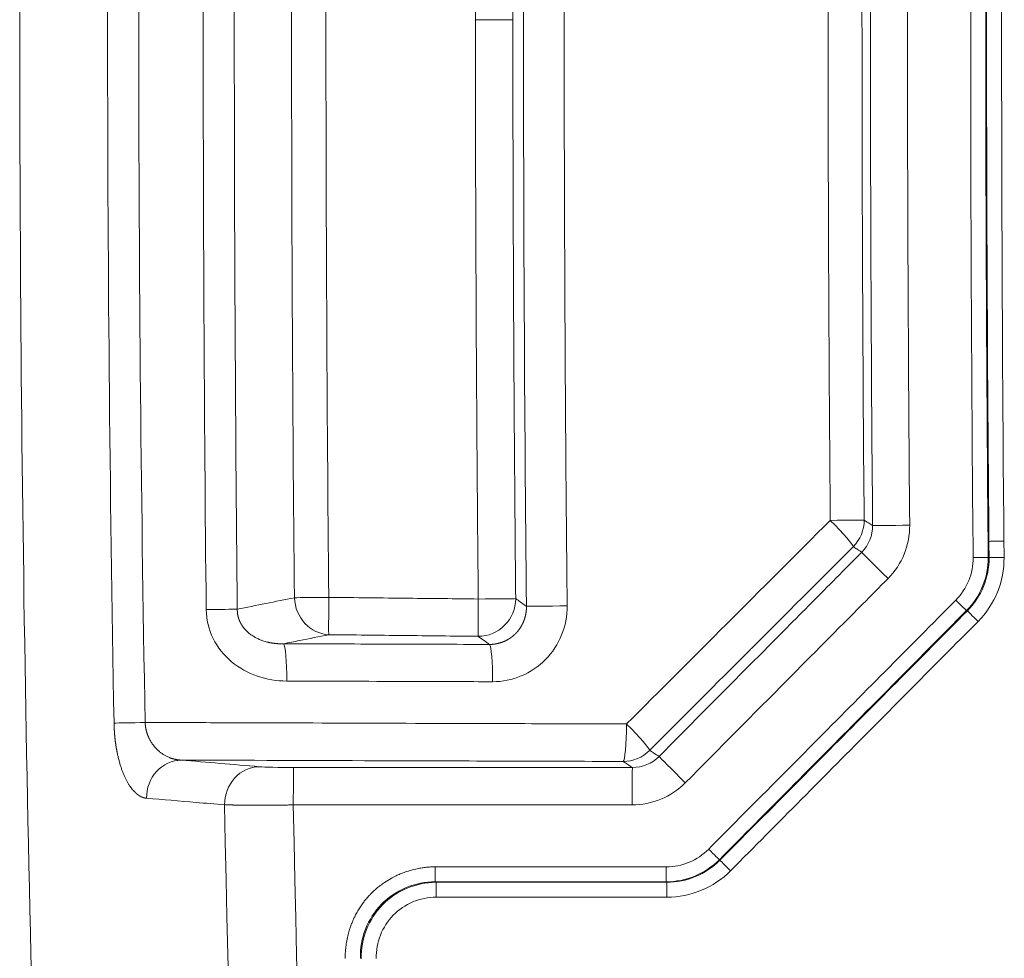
# Model space of a CAD drawing. Header units: millimetres. Extents: x -620 to 6530, y -1325 to 1325.
# Tile 102 of 180: x -548 to -417, y -125 to 0. Entities that reach past the tile are written whole.
import ezdxf

# ---------------------------------------------------------------- set-up
doc = ezdxf.new("R2010")
doc.units = ezdxf.units.MM
doc.layers.add('Plan', color=7, linetype='Continuous', true_color=0xffffff)

msp = doc.modelspace()

# ---------------------------------------------------------------- linework, layer by layer
at = {"layer": 'Plan', "color": 155, "linetype": 'Continuous', "lineweight": 18}
msp.add_line((-487.4, 0), (-482.4, 0), dxfattribs=at)
at = {"layer": 'Plan', "color": 155, "linetype": 'Continuous', "lineweight": 13}
for p, q in [((-511.67, -99.83), (-466.44, -99.83)), ((-466.48, -104.83), (-511.71, -104.83)), ((-492.78, -113.1), (-461.93, -113.1)), ((-461.92, -115.09), (-492.77, -115.09)), ((-492.66, -115.16), (-461.85, -115.16)), ((-461.84, -117.15), (-492.65, -117.15))]:
    msp.add_line(p, q, dxfattribs=at)
for centre, major_axis, ratio, start_param, end_param in [((-440.5, -66.84), (-5, -0.04), 0.000073, 1.665745, 3.088239), ((-440.5, -66.84), (-3.54, 3.54), 0.067717, 3.204292, 4.645835), ((-440.5, -66.84), (2.72, 4.2), 0.997959, 4.506493, 5.294979), ((-429.39, -67.49), (5, 0.04), 0.000067, 1.578475, 3.088239), ((-416.86, -69.62), (-2, -0.02), 0.000069, 0.08627, 1.578475), ((-432.28, -74.61), (3.55, -3.52), 0.005409, 3.204151, 4.706938), ((-420.94, -71.8), (2, 0.02), 0.000069, 0.08627, 1.578475), ((-416.84, -71.79), (-2, -0.02), 0.000069, 0.08627, 1.578475), ((-506.93, -77.12), (-5, -0.05), 0.000076, 4.720068, 5.89381), ((-506.93, -77.12), (-0.99, 4.9), 0.922717, 1.396099, 2.914413), ((-506.93, -77.12), (-0.05, -5), 0.007679, 4.712471, 6.196252), ((-486.98, -77.34), (0.05, 5), 0.007679, 1.570878, 3.05466), ((-486.98, -77.34), (-2.93, -4.05), 0.98875, 0.619257, 2.200572), ((-486.98, -77.34), (-5, -0.05), 0.000076, 3.262774, 4.720068), ((-423.26, -77.49), (1.42, -1.41), 0.005409, 4.706938, 6.206743), ((-523.81, -78.75), (5, 0.05), 0.000079, 4.807339, 5.89381), ((-475.63, -78.26), (5, 0.05), 0.000082, 3.262774, 4.807339), ((-420.32, -80.32), (-1.42, 1.41), 0.005409, 4.706938, 6.206743), ((-513.06, -88.3), (-0.02, -5), 0.0948, 1.572062, 3.054268), ((-485.59, -88.38), (-0.02, -5), 0.0948, 1.572067, 3.054268), ((-531.02, -93.82), (-5, -0.09), 0.000695, 4.807338, 5.893808), ((-467.69, -94.03), (0.02, 5), 0.0948, 3.176668, 4.713722), ((-467.69, -94.03), (-3.54, 3.54), 0.067931, 3.204378, 4.646051), ((-467.69, -94.03), (2.73, 4.19), 0.997954, 3.719264, 4.50801), ((-459.34, -101.87), (3.55, -3.52), 0.005409, 3.204237, 4.706938), ((-526.68, -103.84), (-0.42, -4.98), 0.924415, 3.233256, 4.808973), ((-516.26, -104.72), (-0.42, -4.98), 0.924412, 3.233254, 4.809161), ((-511.67, -104.83), (0, -5), 0.007679, 3.176511, 4.712389), ((-466.44, -104.83), (0, -5), 0.007679, 3.176511, 4.712389), ((-456.25, -110.73), (1.42, -1.41), 0.005409, 4.706938, 6.206743), ((-453.35, -113.61), (-1.42, 1.41), 0.005409, 4.706938, 6.206743), ((-492.77, -113.1), (0, -2), 0.007679, 4.712389, 6.230807), ((-461.92, -113.1), (0, -2), 0.007679, 4.712389, 6.230807), ((-492.66, -117.15), (0, 2), 0.007679, 4.712389, 6.230807), ((-461.85, -117.15), (0, 2), 0.007679, 4.712389, 6.230807)]:
    msp.add_ellipse(centre, major_axis=major_axis, ratio=ratio, start_param=start_param, end_param=end_param, dxfattribs=at)
at = {"layer": 'Plan', "color": 155, "linetype": 'Continuous', "lineweight": 18}
for points, knots in [([(-492.85, -758.02), (-502.06, -695.3), (-510.13, -632.41), (-523.98, -506.38), (-529.75, -443.24), (-538.99, -316.8), (-545.92, -190.18), (-549.39, 0), (-545.92, 190.18), (-538.99, 316.8), (-529.75, 443.24), (-523.98, 506.38), (-510.13, 632.41), (-502.06, 695.3), (-492.85, 758.02)], [0, 0, 0, 0, 0.125, 0.125, 0.25, 0.25, 0.375, 0.5, 0.625, 0.75, 0.75, 0.875, 0.875, 1, 1, 1, 1]), ([(-420.96, -71.8), (-421.05, -61.78), (-421.12, -51.77), (-421.28, -22.83), (-421.31, -3.91), (-421.24, 33.94), (-421.13, 52.87), (-420.96, 71.79)], [0, 0, 0, 0, 0.209208, 0.209208, 0.604593, 0.604593, 1, 1, 1, 1]), ([(-440.03, -66.84), (-440.12, -56.41), (-440.19, -45.98), (-440.29, -23.7), (-440.32, -11.85), (-440.32, 11.85), (-440.29, 23.7), (-440.19, 45.98), (-440.12, 56.41), (-440.03, 66.84)], [0, 0, 0, 0, 0.234074, 0.234074, 0.5, 0.5, 0.765924, 0.765924, 1, 1, 1, 1]), ([(-523.34, -78.75), (-523.31, -81.45), (-522, -84), (-517.89, -87.43), (-515.26, -88.28), (-512.59, -88.29)], [0, 0, 0, 0, 0.5, 0.5, 1, 1, 1, 1]), ([(-513.01, -83.32), (-513.04, -83.32), (-513.1, -83.32), (-513.19, -83.32), (-513.28, -83.32), (-513.37, -83.32), (-513.47, -83.32), (-513.56, -83.31), (-513.65, -83.31), (-513.75, -83.3), (-513.84, -83.3), (-513.94, -83.29), (-514.03, -83.28), (-514.12, -83.27), (-514.22, -83.26), (-514.31, -83.25), (-514.41, -83.24), (-514.5, -83.22), (-514.59, -83.21), (-514.69, -83.19), (-514.78, -83.18), (-514.88, -83.16), (-514.97, -83.14), (-515.13, -83.1), (-515.35, -83.05), (-515.62, -82.96), (-515.89, -82.88), (-516.13, -82.78), (-516.37, -82.68), (-516.59, -82.57), (-516.8, -82.46), (-517.1, -82.28), (-517.48, -82.03), (-517.91, -81.66), (-518.27, -81.27), (-518.49, -80.98), (-518.59, -80.82), (-518.6, -80.8), (-518.62, -80.77), (-518.64, -80.75), (-518.65, -80.72), (-518.67, -80.69), (-518.68, -80.67), (-518.7, -80.64), (-518.71, -80.61), (-518.73, -80.59), (-518.74, -80.56), (-518.76, -80.53), (-518.77, -80.5), (-518.78, -80.48), (-518.8, -80.45), (-518.81, -80.42), (-518.82, -80.39), (-518.84, -80.37), (-518.85, -80.34), (-518.86, -80.31), (-518.87, -80.28), (-518.89, -80.25), (-518.9, -80.23), (-518.91, -80.2), (-518.92, -80.17), (-518.93, -80.14), (-518.94, -80.11), (-518.95, -80.08), (-518.96, -80.06), (-518.97, -80.03), (-518.98, -80), (-518.99, -79.97), (-519, -79.94), (-519.01, -79.91), (-519.02, -79.88), (-519.03, -79.86), (-519.04, -79.83), (-519.05, -79.8), (-519.06, -79.77), (-519.06, -79.74), (-519.07, -79.71), (-519.08, -79.68), (-519.09, -79.65), (-519.09, -79.62), (-519.1, -79.59), (-519.11, -79.56), (-519.11, -79.53), (-519.12, -79.51), (-519.12, -79.48), (-519.13, -79.45), (-519.13, -79.42), (-519.14, -79.39), (-519.14, -79.36), (-519.15, -79.33), (-519.15, -79.3), (-519.16, -79.27), (-519.16, -79.24), (-519.16, -79.21), (-519.17, -79.18), (-519.17, -79.15), (-519.17, -79.12), (-519.18, -79.09), (-519.18, -79.06), (-519.18, -79.03), (-519.18, -79), (-519.18, -78.97), (-519.19, -78.94), (-519.19, -78.91), (-519.19, -78.88), (-519.19, -78.85), (-519.19, -78.82), (-519.19, -78.8), (-519.19, -78.77), (-519.19, -78.74), (-519.19, -78.72), (-519.19, -78.71)], [0, 0, 0, 0, 0.011187, 0.022393, 0.033616, 0.044858, 0.056117, 0.067394, 0.078689, 0.09, 0.101329, 0.112675, 0.124037, 0.135415, 0.14681, 0.15822, 0.169645, 0.181086, 0.192541, 0.204011, 0.215494, 0.22699, 0.2385, 0.250022, 0.285442, 0.319643, 0.352601, 0.384293, 0.414699, 0.443803, 0.471591, 0.498054, 0.56685, 0.631499, 0.69206, 0.748676, 0.752156, 0.755632, 0.759103, 0.762569, 0.766031, 0.769488, 0.77294, 0.776388, 0.779832, 0.783271, 0.786706, 0.790136, 0.793562, 0.796984, 0.800402, 0.803816, 0.807225, 0.810631, 0.814033, 0.817431, 0.820825, 0.824215, 0.827602, 0.830985, 0.834364, 0.83774, 0.841112, 0.844481, 0.847846, 0.851208, 0.854567, 0.857922, 0.861275, 0.864624, 0.86797, 0.871313, 0.874653, 0.877991, 0.881325, 0.884657, 0.887986, 0.891312, 0.894636, 0.897957, 0.901276, 0.904592, 0.907906, 0.911218, 0.914527, 0.917834, 0.921139, 0.924443, 0.927744, 0.931043, 0.93434, 0.937636, 0.940929, 0.944222, 0.947512, 0.950801, 0.954089, 0.957375, 0.96066, 0.963943, 0.967226, 0.970507, 0.973787, 0.977066, 0.980345, 0.983622, 0.986899, 0.990175, 0.993451, 0.996725, 1, 1, 1, 1]), ([(-485.12, -88.38), (-482.47, -88.38), (-479.87, -87.28), (-476.19, -83.54), (-475.13, -80.92), (-475.15, -78.26)], [0, 0, 0, 0, 0.5, 0.5, 1, 1, 1, 1]), ([(-504.77, -125.35), (-504.77, -125.32), (-504.77, -125.25), (-504.77, -125.15), (-504.77, -125.03), (-504.77, -124.9), (-504.77, -124.7), (-504.76, -124.45), (-504.73, -124.13), (-504.7, -123.77), (-504.65, -123.38), (-504.56, -122.82), (-504.42, -122.17), (-504.23, -121.51), (-504.06, -121.03), (-503.93, -120.69), (-503.81, -120.39), (-503.66, -120.04), (-503.45, -119.61), (-503.18, -119.1), (-502.85, -118.56), (-502.5, -118.04), (-502.14, -117.57), (-501.83, -117.2), (-501.6, -116.94), (-501.48, -116.82), (-501.42, -116.76), (-501.39, -116.72), (-501.37, -116.71), (-501.37, -116.7), (-501.36, -116.7), (-501.36, -116.7), (-501.36, -116.69), (-501.24, -116.57), (-500.99, -116.33), (-500.57, -115.95), (-500.08, -115.56), (-499.45, -115.11), (-498.74, -114.67), (-498.03, -114.3), (-497.45, -114.04), (-496.85, -113.81), (-496.09, -113.56), (-495.29, -113.35), (-494.56, -113.23), (-493.96, -113.15), (-493.48, -113.11), (-493.13, -113.1), (-492.96, -113.1), (-492.87, -113.1), (-492.82, -113.1), (-492.8, -113.1), (-492.78, -113.1)], [0, 0, 0, 0, 0.005362, 0.010617, 0.015764, 0.023704, 0.03151, 0.047271, 0.062959, 0.082326, 0.10325, 0.125722, 0.171084, 0.207034, 0.233615, 0.250887, 0.264989, 0.284504, 0.309453, 0.339849, 0.375694, 0.408964, 0.437978, 0.469103, 0.484667, 0.49245, 0.496341, 0.498287, 0.49926, 0.499746, 0.49999, 0.500111, 0.500172, 0.500233, 0.526337, 0.55578, 0.588567, 0.624697, 0.678109, 0.71966, 0.749334, 0.778772, 0.820442, 0.874347, 0.908879, 0.937062, 0.968495, 0.984238, 0.992116, 0.996058, 0.99803, 1, 1, 1, 1])]:
    msp.add_open_spline(points, degree=3, knots=knots, dxfattribs=at)
at = {"layer": 'Plan', "color": 155, "linetype": 'Continuous', "lineweight": 13}
for points in [[(-535.64, -93.9), (-536.79, -31.31), (-536.79, 31.31), (-535.64, 93.9)], [(-531.49, 93.82), (-532.63, 31.28), (-532.63, -31.28), (-531.49, -93.82)], [(-523.34, -78.75), (-523.87, -26.25), (-523.87, 26.25), (-523.34, 78.75)], [(-519.19, 78.71), (-519.72, 26.24), (-519.72, -26.24), (-519.19, -78.71)], [(-480.59, -78.31), (-481.11, -26.11), (-481.11, 26.11), (-480.59, 78.31)], [(-511.56, -77.17), (-512.07, -25.72), (-512.07, 25.72), (-511.56, 77.17)], [(-506.97, 77.12), (-507.48, 25.71), (-507.48, -25.71), (-506.97, -77.12)], [(-418.95, 71.77), (-419.39, 23.92), (-419.38, -23.93), (-418.95, -71.78)], [(-429.43, 67.49), (-429.82, 22.5), (-429.82, -22.5), (-429.43, -67.49)], [(-435.51, 66.8), (-435.89, 22.27), (-435.89, -22.27), (-435.51, -66.8)], [(-435.83, -71.09), (-434.89, -70.15), (-434.37, -68.86), (-434.38, -67.53)], [(-432.32, -74.61), (-430.45, -72.72), (-429.4, -70.14), (-429.43, -67.49)], [(-418.83, -71.81), (-418.84, -71.08), (-418.85, -70.36), (-418.85, -69.64)], [(-416.85, -69.62), (-416.84, -70.34), (-416.83, -71.07), (-416.83, -71.79)], [(-418.95, -71.78), (-418.93, -74.44), (-419.99, -77.02), (-421.84, -78.89)], [(-421.73, -78.92), (-419.87, -77.05), (-418.81, -74.47), (-418.83, -71.81)], [(-416.83, -71.79), (-416.8, -74.98), (-418.05, -78.06), (-420.3, -80.32)], [(-466.44, -99.83), (-465.11, -99.83), (-463.82, -99.3), (-462.88, -98.36)], [(-526.68, -98.84), (-523.21, -99.14), (-519.74, -99.43), (-516.26, -99.72)], [(-516.26, -99.72), (-515.51, -99.79), (-513.65, -99.83), (-511.67, -99.83)], [(-466.48, -104.83), (-463.83, -104.83), (-461.25, -103.76), (-459.38, -101.87)], [(-454.83, -112.14), (-456.71, -114.03), (-459.29, -115.09), (-461.92, -115.09)], [(-461.85, -115.16), (-459.21, -115.16), (-456.63, -114.09), (-454.76, -112.21)], [(-492.77, -115.09), (-492.73, -115.11), (-492.7, -115.13), (-492.66, -115.16)]]:
    msp.add_open_spline(points, degree=3, dxfattribs=at)
for points, knots in [([(-475.15, 78.26), (-475.24, 69.79), (-475.31, 61.31), (-475.49, 35.23), (-475.55, 17.61), (-475.55, -17.61), (-475.49, -35.23), (-475.31, -61.31), (-475.24, -69.79), (-475.15, -78.26)], [0, 0, 0, 0, 0.162417, 0.162417, 0.5, 0.5, 0.837588, 0.837588, 1, 1, 1, 1]), ([(-487.4, 0), (-487.4, 13.67), (-487.36, 27.34), (-487.23, 53.12), (-487.14, 65.23), (-487.02, 77.34)], [0, 0, 0, 0, 0.53024, 0.53024, 1, 1, 1, 1]), ([(-482.02, 77.29), (-482.14, 65.18), (-482.23, 53.08), (-482.36, 27.32), (-482.4, 13.66), (-482.4, 0)], [0, 0, 0, 0, 0.46976, 0.46976, 1, 1, 1, 1]), ([(-418.85, -69.64), (-418.94, -59.63), (-419.01, -49.61), (-419.16, -21.03), (-419.19, -2.46), (-419.11, 34.67), (-419.01, 53.24), (-418.83, 71.8)], [0, 0, 0, 0, 0.212435, 0.212435, 0.606208, 0.606208, 1, 1, 1, 1]), ([(-416.83, 71.78), (-417, 53.22), (-417.1, 34.66), (-417.18, -2.46), (-417.15, -21.02), (-417.01, -49.6), (-416.94, -59.61), (-416.85, -69.62)], [0, 0, 0, 0, 0.393792, 0.393792, 0.787565, 0.787565, 1, 1, 1, 1]), ([(-487.02, -77.34), (-487.14, -65.23), (-487.23, -53.12), (-487.36, -27.35), (-487.4, -13.67), (-487.4, 0)], [0, 0, 0, 0, 0.469622, 0.469622, 1, 1, 1, 1]), ([(-482.4, 0), (-482.4, -13.66), (-482.36, -27.33), (-482.23, -53.09), (-482.14, -65.19), (-482.02, -77.29)], [0, 0, 0, 0, 0.530378, 0.530378, 1, 1, 1, 1]), ([(-467.22, -94.02), (-462.77, -89.57), (-458.32, -85.13), (-449.26, -76.07), (-444.64, -71.45), (-440.03, -66.84)], [0, 0, 0, 0, 0.490732, 0.490732, 1, 1, 1, 1]), ([(-435.51, -66.8), (-435.32, -66.92), (-435.13, -67.04), (-434.94, -67.17), (-434.94, -67.17), (-434.75, -67.29), (-434.56, -67.41), (-434.38, -67.53)], [0, 0, 0, 0, 0.5, 0.5, 0.512873, 0.512873, 1, 1, 1, 1]), ([(-436.96, -70.36), (-441.49, -74.89), (-446.02, -79.42), (-450.64, -84.03), (-450.72, -84.12), (-455.25, -88.65), (-459.7, -93.09), (-464.15, -97.54)], [0, 0, 0, 0, 0.5, 0.5, 0.509268, 0.509268, 1, 1, 1, 1]), ([(-435.83, -71.09), (-436.01, -70.97), (-436.2, -70.85), (-436.54, -70.63), (-436.7, -70.53), (-436.89, -70.4), (-436.93, -70.38), (-436.96, -70.36)], [0, 0, 0, 0, 0.488821, 0.488821, 0.909332, 0.909332, 1, 1, 1, 1]), ([(-462.88, -98.36), (-460.54, -95.99), (-458.19, -93.63), (-452.51, -87.9), (-449.17, -84.54), (-443.63, -78.96), (-441.43, -76.74), (-438.1, -73.38), (-436.96, -72.24), (-435.83, -71.09)], [0, 0, 0, 0, 0.260313, 0.260313, 0.630156, 0.630156, 0.874211, 0.874211, 1, 1, 1, 1]), ([(-418.95, -71.78), (-418.93, -71.78), (-418.91, -71.79), (-418.87, -71.8), (-418.85, -71.8), (-418.83, -71.81)], [0, 0, 0, 0, 0.569536, 0.569536, 1, 1, 1, 1]), ([(-432.32, -74.61), (-433.46, -75.75), (-434.59, -76.89), (-439.08, -81.42), (-442.44, -84.8), (-450.32, -92.74), (-454.85, -97.31), (-459.38, -101.87)], [0, 0, 0, 0, 0.125789, 0.125789, 0.497758, 0.497758, 1, 1, 1, 1]), ([(-519.19, -78.71), (-517.92, -78.45), (-516.65, -78.19), (-514.1, -77.68), (-512.83, -77.42), (-511.56, -77.17)], [0, 0, 0, 0, 0.5, 0.5, 1, 1, 1, 1]), ([(-506.97, -77.12), (-503.42, -77.16), (-499.88, -77.2), (-493.23, -77.27), (-490.12, -77.3), (-487.02, -77.34)], [0, 0, 0, 0, 0.533288, 0.533288, 1, 1, 1, 1]), ([(-482.02, -77.29), (-481.61, -77.58), (-481.21, -77.87), (-480.73, -78.21), (-480.66, -78.26), (-480.59, -78.31)], [0, 0, 0, 0, 0.851629, 0.851629, 1, 1, 1, 1]), ([(-456.26, -110.73), (-455.32, -109.79), (-454.39, -108.84), (-449.69, -104.11), (-445.93, -100.32), (-435.87, -90.19), (-429.57, -83.84), (-423.27, -77.49)], [0, 0, 0, 0, 0.085398, 0.085398, 0.426989, 0.426989, 1, 1, 1, 1]), ([(-480.59, -78.31), (-480.59, -78.34), (-480.59, -78.38), (-480.59, -78.45), (-480.59, -78.52), (-480.59, -78.58), (-480.6, -78.65), (-480.6, -78.72), (-480.6, -78.78), (-480.61, -78.85), (-480.61, -78.91), (-480.62, -78.98), (-480.63, -79.04), (-480.64, -79.11), (-480.65, -79.17), (-480.66, -79.23), (-480.67, -79.3), (-480.68, -79.36), (-480.69, -79.42), (-480.7, -79.48), (-480.72, -79.54), (-480.73, -79.61), (-480.75, -79.67), (-480.76, -79.72), (-480.78, -79.78), (-480.79, -79.84), (-480.81, -79.9), (-480.83, -79.96), (-480.85, -80.01), (-480.87, -80.07), (-480.89, -80.12), (-480.91, -80.18), (-480.93, -80.23), (-480.95, -80.29), (-480.97, -80.34), (-480.99, -80.39), (-481.01, -80.44), (-481.03, -80.49), (-481.06, -80.54), (-481.08, -80.59), (-481.1, -80.64), (-481.13, -80.69), (-481.15, -80.73), (-481.17, -80.78), (-481.2, -80.82), (-481.22, -80.87), (-481.25, -80.91), (-481.27, -80.96), (-481.3, -81), (-481.32, -81.04), (-481.35, -81.08), (-481.37, -81.12), (-481.4, -81.16), (-481.42, -81.2), (-481.45, -81.24), (-481.47, -81.27), (-481.5, -81.31), (-481.52, -81.35), (-481.55, -81.38), (-481.57, -81.42), (-481.6, -81.45), (-481.63, -81.48), (-481.65, -81.52), (-481.68, -81.55), (-481.7, -81.58), (-481.73, -81.61), (-481.75, -81.64), (-481.77, -81.67), (-481.8, -81.7), (-481.82, -81.73), (-481.85, -81.75), (-481.87, -81.78), (-481.89, -81.81), (-481.92, -81.83), (-481.94, -81.86), (-481.96, -81.88), (-481.99, -81.9), (-482.01, -81.93), (-482.04, -81.96), (-482.06, -81.98), (-482.09, -82.01), (-482.12, -82.03), (-482.14, -82.06), (-482.17, -82.08), (-482.2, -82.11), (-482.22, -82.14), (-482.25, -82.16), (-482.28, -82.18), (-482.31, -82.21), (-482.34, -82.23), (-482.37, -82.26), (-482.39, -82.28), (-482.42, -82.3), (-482.45, -82.33), (-482.48, -82.35), (-482.51, -82.37), (-482.54, -82.4), (-482.57, -82.42), (-482.6, -82.44), (-482.63, -82.46), (-482.66, -82.49), (-482.69, -82.51), (-482.72, -82.53), (-482.75, -82.55), (-482.78, -82.57), (-482.81, -82.59), (-482.85, -82.61), (-482.88, -82.63), (-482.91, -82.65), (-482.94, -82.67), (-482.97, -82.69), (-483.01, -82.71), (-483.04, -82.73), (-483.07, -82.75), (-483.1, -82.77), (-483.14, -82.79), (-483.17, -82.8), (-483.2, -82.82), (-483.24, -82.84), (-483.27, -82.86), (-483.3, -82.87), (-483.34, -82.89), (-483.37, -82.91), (-483.4, -82.92), (-483.44, -82.94), (-483.47, -82.96), (-483.51, -82.97), (-483.54, -82.99), (-483.57, -83), (-483.61, -83.02), (-483.64, -83.03), (-483.68, -83.04), (-483.71, -83.06), (-483.75, -83.07), (-483.78, -83.09), (-483.82, -83.1), (-483.85, -83.11), (-483.89, -83.12), (-483.92, -83.14), (-483.96, -83.15), (-483.99, -83.16), (-484.03, -83.17), (-484.07, -83.18), (-484.1, -83.19), (-484.14, -83.2), (-484.17, -83.21), (-484.21, -83.22), (-484.24, -83.23), (-484.28, -83.24), (-484.32, -83.25), (-484.35, -83.26), (-484.39, -83.27), (-484.42, -83.28), (-484.46, -83.29), (-484.5, -83.29), (-484.53, -83.3), (-484.57, -83.31), (-484.6, -83.32), (-484.64, -83.32), (-484.68, -83.33), (-484.71, -83.33), (-484.75, -83.34), (-484.78, -83.35), (-484.82, -83.35), (-484.86, -83.36), (-484.89, -83.36), (-484.93, -83.36), (-484.96, -83.37), (-485, -83.37), (-485.04, -83.38), (-485.07, -83.38), (-485.11, -83.38), (-485.14, -83.39), (-485.18, -83.39), (-485.22, -83.39), (-485.25, -83.39), (-485.29, -83.39), (-485.32, -83.4), (-485.36, -83.4), (-485.39, -83.4), (-485.43, -83.4), (-485.47, -83.4), (-485.5, -83.4), (-485.52, -83.4), (-485.54, -83.4)], [0, 0, 0, 0, 0.008519, 0.017015, 0.025487, 0.033934, 0.042354, 0.050745, 0.059107, 0.067437, 0.075735, 0.084, 0.092229, 0.100421, 0.108576, 0.116692, 0.124768, 0.132802, 0.140793, 0.14874, 0.156642, 0.164498, 0.172305, 0.180064, 0.187773, 0.195432, 0.203038, 0.21059, 0.218089, 0.225533, 0.23292, 0.24025, 0.247522, 0.254735, 0.261888, 0.268981, 0.276011, 0.28298, 0.289884, 0.296725, 0.303502, 0.310212, 0.316856, 0.323434, 0.329944, 0.336386, 0.342759, 0.349062, 0.355296, 0.361459, 0.367551, 0.373571, 0.37952, 0.385396, 0.391199, 0.396929, 0.402585, 0.408167, 0.413674, 0.419107, 0.424465, 0.429747, 0.434954, 0.440085, 0.445139, 0.450117, 0.455019, 0.459843, 0.46459, 0.469261, 0.473853, 0.478369, 0.482806, 0.487166, 0.491448, 0.495652, 0.499778, 0.504434, 0.509095, 0.513761, 0.518431, 0.523106, 0.527785, 0.532469, 0.537157, 0.541848, 0.546544, 0.551243, 0.555947, 0.560653, 0.565363, 0.570077, 0.574793, 0.579513, 0.584235, 0.58896, 0.593688, 0.598418, 0.603151, 0.607886, 0.612623, 0.617362, 0.622103, 0.626845, 0.631589, 0.636335, 0.641082, 0.64583, 0.650579, 0.655329, 0.660079, 0.66483, 0.669582, 0.674334, 0.679087, 0.683839, 0.688592, 0.693344, 0.698096, 0.702847, 0.707598, 0.712348, 0.717097, 0.721845, 0.726592, 0.731338, 0.736082, 0.740825, 0.745566, 0.750305, 0.755042, 0.759777, 0.76451, 0.769241, 0.773969, 0.778694, 0.783417, 0.788137, 0.792854, 0.797567, 0.802278, 0.806984, 0.811688, 0.816388, 0.821083, 0.825775, 0.830463, 0.835147, 0.839827, 0.844502, 0.849172, 0.853838, 0.858499, 0.863155, 0.867806, 0.872452, 0.877093, 0.881728, 0.886358, 0.890982, 0.895601, 0.900213, 0.90482, 0.90942, 0.914015, 0.918603, 0.923185, 0.92776, 0.932329, 0.936891, 0.941446, 0.945994, 0.950536, 0.95507, 0.959597, 0.964117, 0.968629, 0.973134, 0.977631, 0.98212, 0.986602, 0.991076, 0.995542, 1, 1, 1, 1]), ([(-421.84, -78.89), (-422.78, -79.84), (-423.72, -80.78), (-428.42, -85.52), (-432.17, -89.3), (-442.23, -99.44), (-448.53, -105.79), (-454.83, -112.14)], [0, 0, 0, 0, 0.085398, 0.085398, 0.426989, 0.426989, 1, 1, 1, 1]), ([(-454.76, -112.21), (-453.82, -111.26), (-452.88, -110.31), (-448.19, -105.58), (-444.43, -101.8), (-434.36, -91.65), (-428.04, -85.28), (-421.73, -78.92)], [0, 0, 0, 0, 0.085296, 0.085296, 0.426478, 0.426478, 1, 1, 1, 1]), ([(-421.73, -78.92), (-421.74, -78.92), (-421.76, -78.91), (-421.79, -78.9), (-421.82, -78.9), (-421.84, -78.89)], [0, 0, 0, 0, 0.369788, 0.369788, 1, 1, 1, 1]), ([(-420.3, -80.32), (-421.24, -81.27), (-422.18, -82.22), (-426.87, -86.95), (-430.63, -90.74), (-440.7, -100.88), (-447.02, -107.25), (-453.33, -113.61)], [0, 0, 0, 0, 0.085296, 0.085296, 0.426478, 0.426478, 1, 1, 1, 1]), ([(-506.99, -82.1), (-508.29, -82.36), (-509.58, -82.63), (-511.59, -83.03), (-512.3, -83.17), (-513.01, -83.32)], [0, 0, 0, 0, 0.646473, 0.646473, 1, 1, 1, 1]), ([(-487.04, -82.32), (-490.37, -82.28), (-493.7, -82.25), (-500.35, -82.17), (-503.67, -82.14), (-506.99, -82.1)], [0, 0, 0, 0, 0.501131, 0.501131, 1, 1, 1, 1]), ([(-485.54, -83.4), (-485.77, -83.23), (-486.01, -83.06), (-486.51, -82.7), (-486.77, -82.51), (-487.04, -82.32)], [0, 0, 0, 0, 0.472275, 0.472275, 1, 1, 1, 1]), ([(-513.01, -83.32), (-508.43, -83.33), (-503.85, -83.34), (-494.69, -83.37), (-490.11, -83.39), (-485.54, -83.4)], [0, 0, 0, 0, 0.5, 0.5, 1, 1, 1, 1]), ([(-485.12, -88.38), (-488.44, -88.37), (-491.76, -88.35), (-500.91, -88.33), (-506.75, -88.31), (-512.59, -88.29)], [0, 0, 0, 0, 0.362407, 0.362407, 1, 1, 1, 1]), ([(-535.64, -93.9), (-535.64, -93.93), (-535.64, -93.99), (-535.64, -94.08), (-535.64, -94.17), (-535.63, -94.26), (-535.63, -94.34), (-535.63, -94.43), (-535.62, -94.52), (-535.62, -94.61), (-535.61, -94.7), (-535.61, -94.78), (-535.6, -94.87), (-535.6, -94.96), (-535.59, -95.05), (-535.59, -95.13), (-535.58, -95.22), (-535.57, -95.31), (-535.57, -95.39), (-535.56, -95.48), (-535.55, -95.57), (-535.54, -95.65), (-535.53, -95.74), (-535.53, -95.83), (-535.52, -95.91), (-535.51, -96), (-535.5, -96.08), (-535.49, -96.17), (-535.48, -96.26), (-535.47, -96.34), (-535.46, -96.43), (-535.44, -96.51), (-535.43, -96.6), (-535.42, -96.68), (-535.41, -96.77), (-535.39, -96.85), (-535.38, -96.94), (-535.37, -97.02), (-535.35, -97.1), (-535.34, -97.19), (-535.33, -97.27), (-535.31, -97.36), (-535.3, -97.44), (-535.28, -97.52), (-535.26, -97.61), (-535.25, -97.69), (-535.23, -97.77), (-535.2, -97.92), (-535.16, -98.12), (-535.1, -98.38), (-535.04, -98.63), (-534.98, -98.88), (-534.91, -99.12), (-534.85, -99.35), (-534.78, -99.59), (-534.7, -99.82), (-534.63, -100.04), (-534.55, -100.26), (-534.47, -100.47), (-534.38, -100.68), (-534.3, -100.88), (-534.18, -101.14), (-534.03, -101.45), (-533.85, -101.8), (-533.66, -102.12), (-533.46, -102.41), (-533.26, -102.68), (-533.05, -102.93), (-532.91, -103.08), (-532.82, -103.16), (-532.8, -103.18), (-532.78, -103.2), (-532.76, -103.22), (-532.74, -103.24), (-532.72, -103.26), (-532.7, -103.27), (-532.68, -103.29), (-532.66, -103.31), (-532.64, -103.33), (-532.62, -103.34), (-532.6, -103.36), (-532.58, -103.37), (-532.56, -103.39), (-532.54, -103.41), (-532.52, -103.42), (-532.5, -103.44), (-532.48, -103.45), (-532.46, -103.47), (-532.44, -103.48), (-532.42, -103.5), (-532.4, -103.51), (-532.38, -103.52), (-532.36, -103.54), (-532.34, -103.55), (-532.32, -103.57), (-532.3, -103.58), (-532.28, -103.59), (-532.26, -103.6), (-532.24, -103.62), (-532.22, -103.63), (-532.2, -103.64), (-532.18, -103.65), (-532.16, -103.66), (-532.14, -103.67), (-532.12, -103.68), (-532.1, -103.7), (-532.08, -103.71), (-532.06, -103.72), (-532.03, -103.73), (-532.01, -103.74), (-531.99, -103.75), (-531.97, -103.76), (-531.95, -103.76), (-531.93, -103.77), (-531.91, -103.78), (-531.89, -103.79), (-531.87, -103.8), (-531.85, -103.81), (-531.83, -103.81), (-531.81, -103.82), (-531.79, -103.83), (-531.77, -103.84), (-531.75, -103.84), (-531.72, -103.85), (-531.7, -103.86), (-531.68, -103.86), (-531.66, -103.87), (-531.64, -103.87), (-531.62, -103.88), (-531.6, -103.88), (-531.58, -103.89), (-531.56, -103.89), (-531.54, -103.9), (-531.51, -103.9), (-531.49, -103.91), (-531.47, -103.91), (-531.45, -103.91), (-531.43, -103.92), (-531.41, -103.92), (-531.39, -103.92), (-531.37, -103.92), (-531.35, -103.93), (-531.32, -103.93), (-531.31, -103.93), (-531.3, -103.93)], [0, 0, 0, 0, 0.005406, 0.010805, 0.016199, 0.021587, 0.026969, 0.032348, 0.037722, 0.043093, 0.048461, 0.053826, 0.05919, 0.064553, 0.069915, 0.075277, 0.080639, 0.086002, 0.091366, 0.096733, 0.102102, 0.107474, 0.11285, 0.11823, 0.123614, 0.129004, 0.1344, 0.139802, 0.14521, 0.150626, 0.15605, 0.161483, 0.166924, 0.172375, 0.177836, 0.183307, 0.188789, 0.194283, 0.199788, 0.205307, 0.210838, 0.216382, 0.221941, 0.227514, 0.233102, 0.238706, 0.244325, 0.249961, 0.267853, 0.285685, 0.30347, 0.321225, 0.338964, 0.356702, 0.374455, 0.392237, 0.410064, 0.427951, 0.445911, 0.46396, 0.482113, 0.500382, 0.535852, 0.571221, 0.606582, 0.642026, 0.677646, 0.71353, 0.749767, 0.753094, 0.75642, 0.759744, 0.763068, 0.76639, 0.769711, 0.773032, 0.776351, 0.77967, 0.782987, 0.786304, 0.789621, 0.792937, 0.796252, 0.799566, 0.802881, 0.806195, 0.809508, 0.812822, 0.816135, 0.819448, 0.822762, 0.826075, 0.829388, 0.832702, 0.836016, 0.83933, 0.842644, 0.845959, 0.849274, 0.85259, 0.855907, 0.859224, 0.862542, 0.86586, 0.86918, 0.872501, 0.875822, 0.879145, 0.882468, 0.885793, 0.88912, 0.892447, 0.895776, 0.899106, 0.902438, 0.905772, 0.909107, 0.912443, 0.915782, 0.919122, 0.922465, 0.925809, 0.929155, 0.932503, 0.935854, 0.939206, 0.942561, 0.945918, 0.949278, 0.95264, 0.956005, 0.959372, 0.962742, 0.966114, 0.969489, 0.972867, 0.976248, 0.979632, 0.983019, 0.986409, 0.989802, 0.993198, 0.996597, 1, 1, 1, 1]), ([(-526.68, -98.84), (-526.69, -98.84), (-526.71, -98.84), (-526.74, -98.84), (-526.78, -98.84), (-526.82, -98.83), (-526.86, -98.83), (-526.9, -98.83), (-526.95, -98.82), (-527, -98.82), (-527.06, -98.81), (-527.11, -98.8), (-527.17, -98.8), (-527.24, -98.79), (-527.3, -98.78), (-527.37, -98.76), (-527.45, -98.75), (-527.52, -98.73), (-527.6, -98.71), (-527.68, -98.69), (-527.77, -98.67), (-527.86, -98.64), (-527.95, -98.61), (-528.04, -98.58), (-528.14, -98.55), (-528.27, -98.49), (-528.44, -98.42), (-528.63, -98.33), (-528.82, -98.23), (-528.99, -98.13), (-529.15, -98.03), (-529.3, -97.92), (-529.44, -97.82), (-529.57, -97.71), (-529.79, -97.53), (-530.07, -97.26), (-530.39, -96.87), (-530.67, -96.47), (-530.84, -96.18), (-530.92, -96.02), (-530.93, -95.99), (-530.95, -95.96), (-530.96, -95.94), (-530.97, -95.91), (-530.99, -95.88), (-531, -95.85), (-531.01, -95.82), (-531.03, -95.79), (-531.04, -95.76), (-531.05, -95.73), (-531.07, -95.7), (-531.08, -95.68), (-531.09, -95.65), (-531.1, -95.62), (-531.11, -95.59), (-531.12, -95.56), (-531.14, -95.53), (-531.15, -95.5), (-531.16, -95.47), (-531.17, -95.44), (-531.18, -95.41), (-531.19, -95.38), (-531.2, -95.35), (-531.21, -95.32), (-531.22, -95.29), (-531.23, -95.26), (-531.24, -95.23), (-531.25, -95.2), (-531.26, -95.17), (-531.27, -95.14), (-531.28, -95.11), (-531.29, -95.08), (-531.29, -95.05), (-531.3, -95.02), (-531.31, -94.99), (-531.32, -94.96), (-531.33, -94.93), (-531.33, -94.9), (-531.34, -94.87), (-531.35, -94.84), (-531.36, -94.81), (-531.36, -94.78), (-531.37, -94.75), (-531.38, -94.72), (-531.38, -94.69), (-531.39, -94.66), (-531.39, -94.63), (-531.4, -94.6), (-531.41, -94.57), (-531.41, -94.54), (-531.42, -94.51), (-531.42, -94.48), (-531.43, -94.45), (-531.43, -94.42), (-531.44, -94.39), (-531.44, -94.36), (-531.45, -94.33), (-531.45, -94.3), (-531.45, -94.27), (-531.46, -94.24), (-531.46, -94.21), (-531.46, -94.18), (-531.47, -94.15), (-531.47, -94.12), (-531.47, -94.09), (-531.48, -94.06), (-531.48, -94.03), (-531.48, -94), (-531.48, -93.97), (-531.48, -93.94), (-531.49, -93.91), (-531.49, -93.88), (-531.49, -93.85), (-531.49, -93.83), (-531.49, -93.82)], [0, 0, 0, 0, 0.004673, 0.009828, 0.015469, 0.021596, 0.028212, 0.035319, 0.042919, 0.051014, 0.059608, 0.068702, 0.078299, 0.088402, 0.099014, 0.110138, 0.121776, 0.133932, 0.146609, 0.15981, 0.173536, 0.187793, 0.202581, 0.217905, 0.233766, 0.250166, 0.283521, 0.3155, 0.346076, 0.375223, 0.40292, 0.429147, 0.453891, 0.477137, 0.498877, 0.568269, 0.632927, 0.692816, 0.747972, 0.751653, 0.755324, 0.758986, 0.762638, 0.76628, 0.769914, 0.773537, 0.777152, 0.780757, 0.784353, 0.787939, 0.791516, 0.795084, 0.798642, 0.802192, 0.805732, 0.809263, 0.812786, 0.816299, 0.819803, 0.823298, 0.826784, 0.830261, 0.83373, 0.837189, 0.84064, 0.844082, 0.847515, 0.85094, 0.854356, 0.857764, 0.861163, 0.864553, 0.867935, 0.871309, 0.874674, 0.878031, 0.88138, 0.88472, 0.888053, 0.891377, 0.894693, 0.898001, 0.901302, 0.904594, 0.907878, 0.911155, 0.914424, 0.917685, 0.920939, 0.924185, 0.927424, 0.930655, 0.933879, 0.937095, 0.940305, 0.943507, 0.946702, 0.94989, 0.953071, 0.956245, 0.959412, 0.962573, 0.965727, 0.968874, 0.972014, 0.975149, 0.978277, 0.981398, 0.984514, 0.987623, 0.990726, 0.993823, 0.996914, 1, 1, 1, 1]), ([(-531.49, -93.82), (-528.17, -93.83), (-524.85, -93.84), (-508.26, -93.89), (-494.99, -93.94), (-476.88, -93.99), (-472.05, -94.01), (-467.22, -94.02)], [0, 0, 0, 0, 0.154881, 0.154881, 0.774404, 0.774404, 1, 1, 1, 1]), ([(-464.15, -97.54), (-463.97, -97.66), (-463.79, -97.77), (-463.37, -98.05), (-463.13, -98.2), (-462.88, -98.36)], [0, 0, 0, 0, 0.424678, 0.424678, 1, 1, 1, 1]), ([(-467.69, -99.02), (-478.66, -98.99), (-489.62, -98.96), (-509.29, -98.9), (-517.98, -98.87), (-526.68, -98.84)], [0, 0, 0, 0, 0.557734, 0.557734, 1, 1, 1, 1]), ([(-466.44, -99.83), (-466.65, -99.7), (-466.85, -99.57), (-467.23, -99.32), (-467.4, -99.21), (-467.61, -99.07), (-467.65, -99.05), (-467.69, -99.02)], [0, 0, 0, 0, 0.491629, 0.491629, 0.90731, 0.90731, 1, 1, 1, 1]), ([(-520.89, -104.81), (-522.15, -104.71), (-523.42, -104.6), (-526.89, -104.31), (-529.1, -104.12), (-531.3, -103.93)], [0, 0, 0, 0, 0.36486, 0.36486, 1, 1, 1, 1]), ([(-468.13, -745.55), (-483.63, -638.74), (-495.78, -531.59), (-513.3, -317.91), (-518.74, -211.31), (-520.89, -104.81)], [0, 0, 0, 0, 0.503001, 0.503001, 1, 1, 1, 1]), ([(-511.71, -104.83), (-509.54, -211.85), (-504.06, -318.82), (-486.5, -532.02), (-474.42, -638.29), (-459.05, -744.23)], [0, 0, 0, 0, 0.5, 0.5, 1, 1, 1, 1]), ([(-454.83, -112.14), (-454.82, -112.15), (-454.81, -112.16), (-454.78, -112.19), (-454.77, -112.2), (-454.76, -112.21)], [0, 0, 0, 0, 0.510608, 0.510608, 1, 1, 1, 1]), ([(-492.77, -115.09), (-494.1, -115.09), (-495.43, -115.36), (-497.88, -116.38), (-499, -117.14), (-500.85, -119.03), (-501.59, -120.17), (-502.55, -122.63), (-502.79, -123.97), (-502.76, -125.3)], [0, 0, 0, 0, 0.25, 0.25, 0.5, 0.5, 0.75, 0.75, 1, 1, 1, 1]), ([(-502.64, -125.37), (-502.71, -122.7), (-501.65, -120.05), (-497.95, -116.27), (-495.31, -115.16), (-492.66, -115.16)], [0, 0, 0, 0, 0.5, 0.5, 1, 1, 1, 1]), ([(-461.85, -115.16), (-461.86, -115.15), (-461.87, -115.14), (-461.89, -115.12), (-461.91, -115.11), (-461.92, -115.09)], [0, 0, 0, 0, 0.335133, 0.335133, 1, 1, 1, 1]), ([(-492.65, -117.15), (-494.79, -117.15), (-496.89, -118.04), (-499.84, -121.06), (-500.69, -123.18), (-500.64, -125.32)], [0, 0, 0, 0, 0.5, 0.5, 1, 1, 1, 1])]:
    msp.add_open_spline(points, degree=3, knots=knots, dxfattribs=at)
at = {"layer": 'Plan', "color": 155, "linetype": 'Continuous', "lineweight": 18}
for points in [[(-434.38, -67.53), (-434.77, -22.51), (-434.77, 22.51), (-434.38, 67.53)], [(-423.27, -77.49), (-421.77, -75.98), (-420.94, -73.92), (-420.96, -71.8)], [(-461.93, -113.1), (-459.81, -113.1), (-457.76, -112.24), (-456.26, -110.73)], [(-453.33, -113.61), (-455.57, -115.87), (-458.66, -117.15), (-461.84, -117.15)]]:
    msp.add_open_spline(points, degree=3, dxfattribs=at)
at = {"layer": 'Plan', "color": 155, "linetype": 'Continuous', "lineweight": 13}
msp.add_rational_spline([(-511.71, -104.83), (-513.68, -104.85), (-515.63, -104.86), (-518.86, -104.85), (-520.14, -104.84), (-520.89, -104.81)], [0.999999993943, 0.999999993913, 0.999999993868, 0.999999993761, 0.999999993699, 0.99999999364], degree=3, knots=[0, 0, 0, 0, 0.5, 0.5, 1, 1, 1, 1], dxfattribs=at)

doc.saveas('drawing.dxf')
